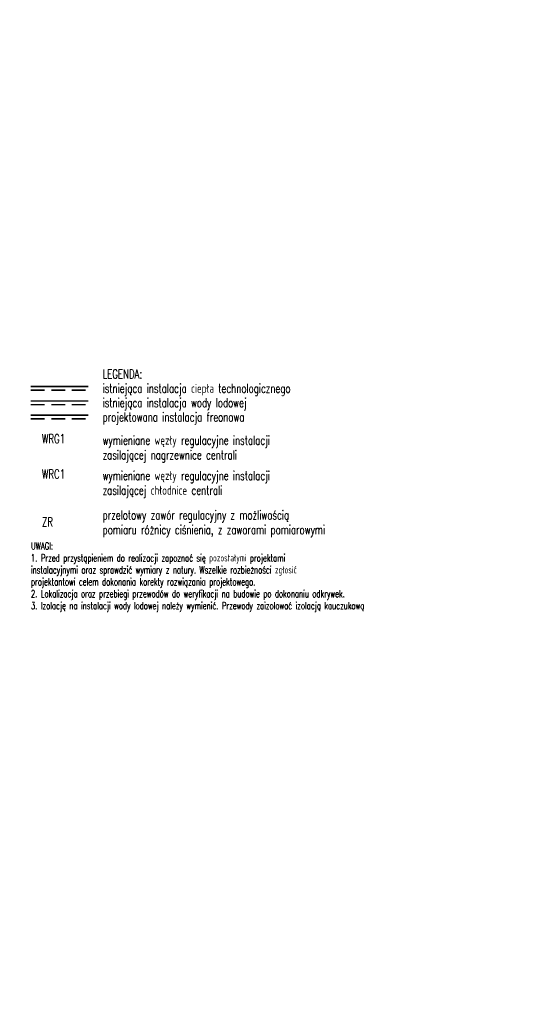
# Model space of a CAD drawing. Header units: centimetres. Extents: x -23924 to 38343, y -27758 to 22869.
# Tile 155 of 256: x 1676 to 3074, y -23272 to -20526. Entities that reach past the tile are written whole.
import ezdxf
from ezdxf.enums import TextEntityAlignment as Align

# ---------------------------------------------------------------- set-up
doc = ezdxf.new("R2010")
doc.units = ezdxf.units.CM
doc.linetypes.add('IS-DASHED', pattern=[19.05, 12.7, -6.35])
for name, color, linetype, lineweight in [('IS-ch-powrot', 122, 'IS-DASHED', 30), ('IS-ch-zasilanie', 132, 'Continuous', 30), ('IS-co-opis', 7, 'Continuous', 20), ('IS-ct-powrót', 30, 'IS-DASHED', 35), ('IS-ct-zasilanie', 20, 'Continuous', 35), ('IS-freon', 202, 'Continuous', 35)]:
    doc.layers.add(name, color=color, linetype=linetype, lineweight=lineweight)
doc.styles.add('IS', font='simplex.shx', dxfattribs={"width": 0.7})

msp = doc.modelspace()

# ---------------------------------------------------------------- linework, layer by layer
at = {"layer": 'IS-ch-powrot', "ltscale": 3}
msp.add_line((1707.63, -21599.15), (1867.63, -21599.15), dxfattribs=at)
at = {"layer": 'IS-ch-zasilanie'}
msp.add_line((1707.63, -21589.15), (1867.63, -21589.15), dxfattribs=at)
at = {"layer": 'IS-ct-powrót', "ltscale": 3}
msp.add_line((1707.63, -21559.15), (1867.63, -21559.15), dxfattribs=at)
at = {"layer": 'IS-ct-zasilanie'}
msp.add_line((1707.63, -21549.15), (1867.63, -21549.15), dxfattribs=at)
at = {"layer": 'IS-freon'}
msp.add_line((1707.63, -21629.15), (1867.63, -21629.15), dxfattribs=at)
at = {"layer": 'IS-freon', "linetype": 'IS-DASHED', "ltscale": 3}
msp.add_line((1707.63, -21639.15), (1867.63, -21639.15), dxfattribs=at)

# ---------------------------------------------------------------- texts
at = {"layer": 'IS-co-opis', "style": 'IS', "width": 0.7}
for s, p in [('LEGENDA:', (1907.63, -21514.15)), ('istniejąca instalacja ciepła technologicznego', (1907.63, -21554.15)), ('istniejąca instalacja wody lodowej', (1907.63, -21594.15)), ('projektowana instalacja freonowa', (1907.63, -21634.15)), ('WRG1', (1738.45, -21694.75)), ('wymieniane węzły regulacyjne instalacji', (1907.63, -21698.99)), ('zasilającej nagrzewnice centrali', (1907.63, -21739.94)), ('WRC1', (1738.45, -21793.28)), ('wymieniane węzły regulacyjne instalacji', (1907.63, -21797.52)), ('zasilającej chłodnice centrali', (1907.63, -21838.48)), ('ZR', (1738.45, -21926.63)), ('przelotowy zawór regulacyjny z możliwością', (1907.63, -21907.44)), ('pomiaru różnicy ciśnienia, z zaworami pomiarowymi', (1907.63, -21948.39))]:
    msp.add_text(s, height=25, dxfattribs=at).set_placement(p, align=Align.MIDDLE_LEFT)
at = {"layer": 'IS-co-opis', "insert": (1707.63, -21983.78), "char_height": 20, "width": 885.525, "attachment_point": 1, "style": 'IS'}
msp.add_mtext('UWAGI:\\P1. Przed przystąpieniem do realizacji zapoznać się pozostałymi projektami instalacyjnymi oraz sprawdzić wymiary z natury. Wszelkie rozbieżności zgłosić projektantowi celem dokonania korekty rozwiązania projektowego.\\P2. Lokalizacja oraz przebiegi przewodów do weryfikacji na budowie po dokonaniu odkrywek.\\P3. Izolację na instalacji wody lodowej należy wymienić. Przewody zaizolować izolacją kauczukową', dxfattribs=at)

doc.saveas('drawing.dxf')
